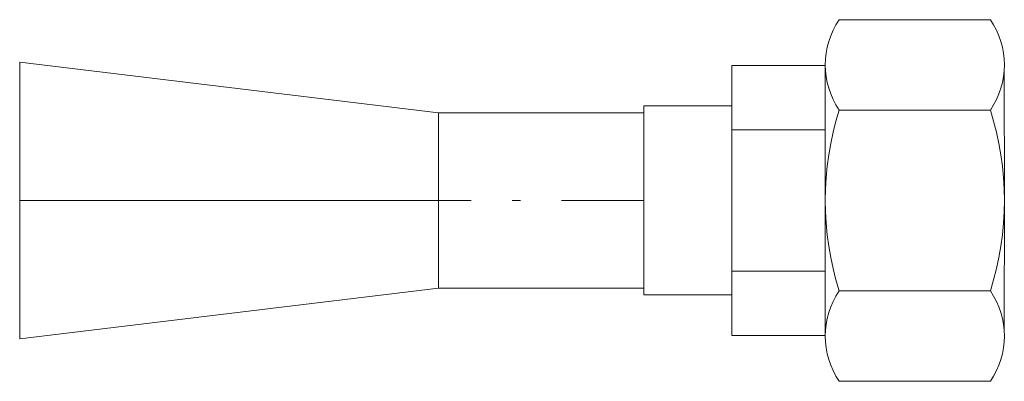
# Model space of a CAD drawing. Header units: millimetres. Extents: x -368 to 1732, y 3428 to 4913.
# Tile 32 of 80: x 1103.49 to 1115.48, y 4345.12 to 4349.52. Entities that reach past the tile are written whole.
import ezdxf

# ---------------------------------------------------------------- set-up
doc = ezdxf.new("R2010")
doc.units = ezdxf.units.MM
doc.linetypes.add('ACAD_ISO08W100', pattern=[36, 24, -3, 6, -3])
doc.linetypes.add('DASHDOT2', pattern=[0.5, 0.25, -0.125, 0, -0.125])
doc.layers.add('-- CO_p', color=51, linetype='Continuous', lineweight=9)

# ---------------------------------------------------------------- blocks, each defined once
blk = doc.blocks.new('*U520')
at = {"color": 0, "ltscale": 10}
for p, q in [((482.97, 10.65), (507.97, 10.65)), ((482.97, -10.65), (507.97, -10.65))]:
    blk.add_line(p, q, dxfattribs=at)
at = {"color": 50, "linetype": 'DASHDOT2', "ltscale": 40}
blk.add_line((482.97, 0), (507.97, 0), dxfattribs=at)
blk = doc.blocks.new('łącznik DN20')
at = {"color": 11, "lineweight": 0}
for p, q in [((20.11, 22), (1.7, 22)), ((0, 0), (0.03, 15.75)), ((21.82, 0), (21.82, 16.5)), ((0, 0), (0.03, -15.75)), ((21.82, 0), (21.82, -16.5)), ((20.11, -22), (1.7, -22))]:
    blk.add_line(p, q, dxfattribs=at)
at = {"color": 50, "lineweight": 0}
for p, q in [((33.2, 16.42), (21.82, 16.42)), ((33.2, 11.5), (33.2, 16.42)), ((1.7, 11), (20.11, 11)), ((43.91, 11.5), (33.2, 11.5)), ((33.2, 11.5), (33.2, 0)), ((43.91, 11.5), (43.91, 11.5)), ((43.91, 11.5), (43.91, 0)), ((33.2, 8.59), (21.82, 8.59)), ((33.2, -11.5), (33.2, 0)), ((43.91, -11.5), (43.91, 0)), ((33.2, -8.59), (21.82, -8.59)), ((1.7, -11), (20.11, -11)), ((43.91, -11.5), (33.2, -11.5)), ((33.2, -11.5), (33.2, -16.42)), ((43.91, -11.5), (43.91, -11.5)), ((33.2, -16.42), (21.82, -16.42))]:
    blk.add_line(p, q, dxfattribs=at)
at = {"color": 11, "lineweight": 0}
for centre, start, end in [((9.73, 16.5), 145.5615, 214.4385), ((12.09, 16.5), 325.5615, 34.4385), ((9.73, -16.5), 145.5615, 214.4385), ((12.09, -16.5), 325.5615, 34.4385)]:
    blk.add_arc(centre, 9.73, start, end, dxfattribs=at)
at = {"color": 50, "lineweight": 0}
for centre, start, end in [((36.35, 0), 162.383, 197.617), ((-14.53, 0), 342.383, 17.617)]:
    blk.add_arc(centre, 36.35, start, end, dxfattribs=at)
blk = doc.blocks.new('-- CIEPŁOMIERZ ECHO II_20')
at = {"color": 6, "xscale": 0.1, "yscale": 0.1}
blk.add_blockref('łącznik DN20', (11.88909, -0.00245), dxfattribs=at)
blk = doc.blocks.new('*U324')
at = {"linetype": 'Continuous', "lineweight": 0}
blk.add_blockref('-- CIEPŁOMIERZ ECHO II_20', (3.3, 0), dxfattribs=at)
blk = doc.blocks.new('-- REDUKCJA typA 25_15')
at = {"color": 50, "linetype": 'Continuous', "lineweight": 0}
blk.add_line((5.1, 0), (0, 0), dxfattribs=at)
at = {"color": 0, "linetype": 'Continuous', "lineweight": 0}
blk.add_lwpolyline([(0, -1.685), (5.1, -1.065), (5.1, 1.065), (0, 1.685)], close=True, dxfattribs=at)
blk = doc.blocks.new('*U796')
blk.add_blockref('-- REDUKCJA typA 25_15', (-2.034, -0.729))

msp = doc.modelspace()

# ---------------------------------------------------------------- block references
at = {"layer": '-- CO_p', "linetype": 'ACAD_ISO08W100', "ltscale": 20, "xscale": -1}
msp.add_blockref('*U324', (1130.673, 4347.325), dxfattribs=at)
at = {"layer": '-- CO_p', "linetype": 'ACAD_ISO08W100', "ltscale": 20, "xscale": -1, "rotation": 180}
msp.add_blockref('*U796', (1105.526, 4346.593), dxfattribs=at)
at = {"layer": '-- CO_p', "linetype": 'ACAD_ISO08W100', "ltscale": 20, "xscale": -0.1, "yscale": 0.1, "zscale": 0.1}
msp.add_blockref('*U520', (1159.388, 4347.322), dxfattribs=at)

doc.saveas('drawing.dxf')
